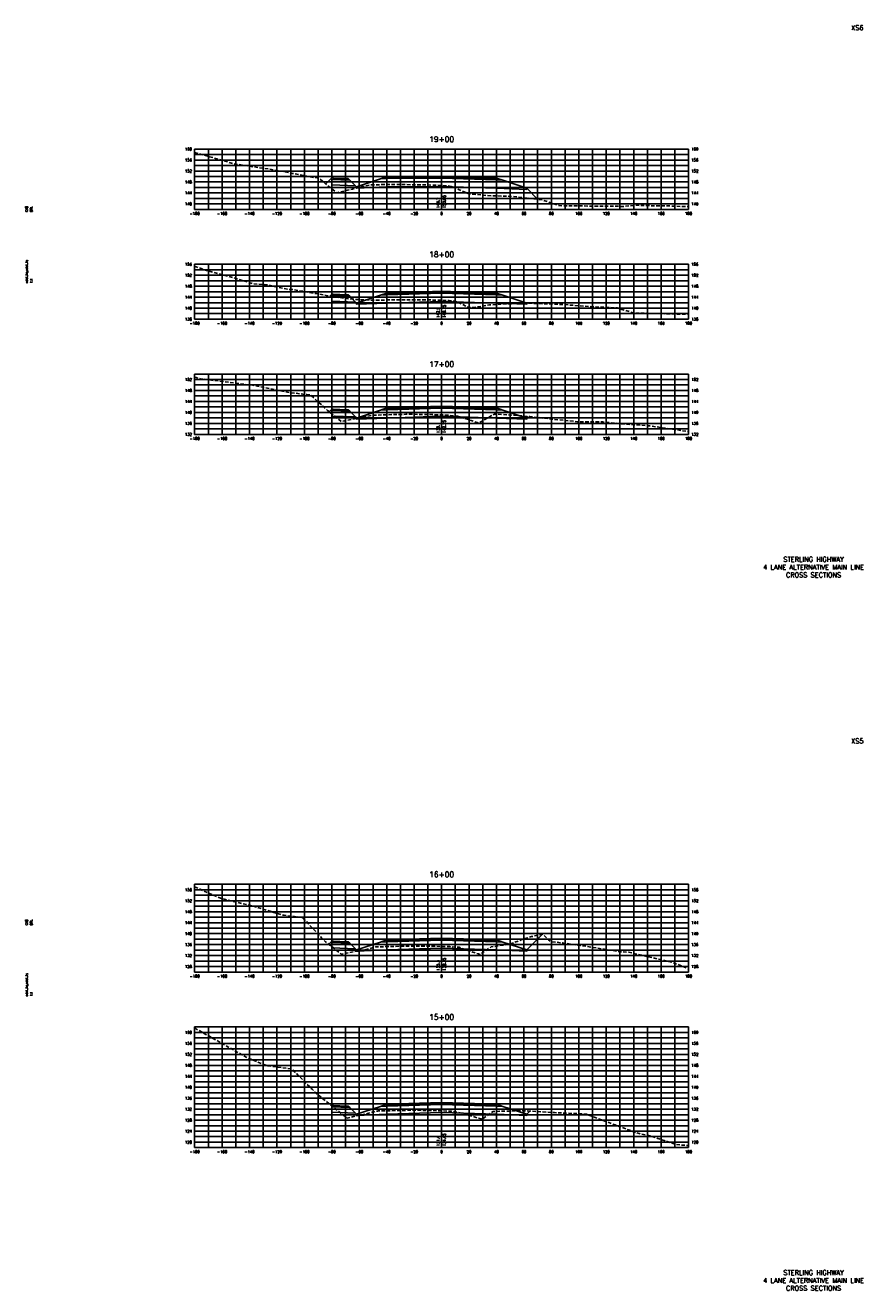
# Model space of a CAD drawing. Extents: x 37 to 9410, y 16 to 8218.
# Tile 10 of 110: x 37 to 647, y 2096 to 3018. Entities that reach past the tile are written whole.
import ezdxf
from ezdxf.enums import TextEntityAlignment as Align

# ---------------------------------------------------------------- set-up
doc = ezdxf.new("R2010")
doc.units = 0
doc.header["$LTSCALE"] = 20
doc.header["$MEASUREMENT"] = 0
doc.linetypes.add('HIDDEN_050%', pattern=[0.1875, 0.125, -0.0625])
for name, color, linetype in [('S-AT-TXT175', 6, 'Continuous'), ('S-AT-TXT80', 1, 'Continuous'), ('XDATUM', 3, 'Continuous'), ('XEG', 1, 'HIDDEN_050%'), ('XFG', 2, 'Continuous'), ('XGRID', 251, 'Continuous'), ('XGRIDT', 2, 'Continuous'), ('XREF-BORDER', 7, 'Continuous')]:
    doc.layers.add(name, color=color, linetype=linetype)
doc.styles.add('L100', font='simplex.shx', dxfattribs={"height": 2})
doc.styles.add('L175', font='ROMANSM.shx', dxfattribs={"height": 3.5})
doc.styles.add('L80', font='ROMANSM.shx', dxfattribs={"height": 1.6})

# ---------------------------------------------------------------- blocks, each defined once
blk = doc.blocks.new('03025_00_att1')
at = {"layer": 'S-AT-TXT175', "style": 'L175'}
for tag, p in [('NUM', (32.402, 20.822)), ('LINE1', (30.64, 1.444)), ('LINE2', (30.64, 1.161)), ('LINE3', (30.64, 0.877))]:
    blk.add_attdef(tag, text='', height=0.175, dxfattribs=at).set_placement(p, align=Align.CENTER)
at = {"layer": 'S-AT-TXT80', "style": 'L80'}
for tag, p in [('DESIGNED', (2.094, 14.201)), ('CHECKED', (2.265, 14.201)), ('DRAFTED', (2.436, 14.201)), ('PCTB', (2.094, 11.605)), ('PSCALE', (2.265, 11.605)), ('PVIEW', (2.436, 11.605))]:
    blk.add_attdef(tag, p, '', height=0.08, rotation=90, dxfattribs=at)

msp = doc.modelspace()

# ---------------------------------------------------------------- linework, layer by layer
at = {"layer": 'XDATUM', "flags": 128}
for points in [[(255.61, 2902.53), (260, 2906.93), (260, 2901.93), (277.21, 2901.24), (278, 2900.45), (278, 2899.56), (300, 2900.44), (340, 2900.77), (380, 2899.49), (402, 2898.61), (402, 2899.5), (410.16, 2891.33)], [(258.56, 2820.74), (260, 2822.18), (260, 2817.18), (277.21, 2816.49), (278, 2815.7), (278, 2814.81), (300, 2815.69), (340, 2816.97), (380, 2815.69), (402, 2814.81), (402, 2815.7), (402.13, 2815.56)], [(258.11, 2736.48), (260, 2738.38), (260, 2733.38), (277.21, 2732.69), (278, 2731.9), (278, 2731.01), (300, 2731.89), (340, 2733.17), (380, 2731.89), (402, 2731.01), (402, 2731.9), (403.19, 2733.09)], [(257.71, 2348.29), (260, 2350.58), (260, 2345.58), (277.21, 2344.89), (278, 2344.1), (278, 2343.21), (300, 2344.09), (340, 2345.37), (380, 2344.09), (402, 2343.21), (402, 2344.1), (413.52, 2355.61)], [(259.82, 2230.59), (260, 2230.78), (260, 2225.78), (277.21, 2225.09), (278, 2224.3), (278, 2223.41), (300, 2224.29), (340, 2225.57), (380, 2224.29), (402, 2223.41), (402, 2224.3), (404.41, 2226.7)]]:
    msp.add_lwpolyline(points, dxfattribs=at)
at = {"layer": 'XEG', "flags": 128}
for points in [[(160, 2925.56), (184.06, 2918.63), (188.16, 2917.27), (196.4, 2916.05), (203.65, 2914.97), (216.09, 2913.13), (231.21, 2910.3), (238.04, 2908.89), (250.55, 2906.72), (258.48, 2900.15), (263.59, 2896.19), (274.97, 2898.76), (282.06, 2900.69), (285.86, 2901.46), (287.91, 2901.94), (293.55, 2902), (296.74, 2902.07), (307.93, 2902.18), (314.14, 2902.1), (320.47, 2901.96), (332.05, 2901.77), (340, 2901.47), (340.32, 2901.46), (344.29, 2901.25), (345.74, 2901.01), (348.64, 2900.3), (355.63, 2897.17), (359.95, 2895.48), (373.07, 2894.06), (391.34, 2893.46), (404.91, 2892.01), (413.59, 2890.89), (424.97, 2887.06), (425.72, 2886.83), (429.49, 2886.64), (459.39, 2886.37), (472.83, 2886.2), (481.77, 2886.98), (501.45, 2886.53), (503.03, 2886.51), (505.13, 2886.55), (506.41, 2886.52), (520, 2886.02)], [(160, 2842.55), (169.64, 2839.17), (191.02, 2833.39), (202.45, 2829.85), (212.6, 2828.99), (212.74, 2828.98), (212.91, 2828.96), (213.02, 2828.94), (213.21, 2828.89), (227.48, 2825.84), (232.71, 2825.39), (238.35, 2824.44), (248.83, 2822.58), (255.76, 2821.36), (259.21, 2820.59), (269.05, 2819.33), (273.44, 2818.7), (278.18, 2818.35), (282.49, 2818.06), (283.95, 2818.02), (288.32, 2817.83), (292.38, 2817.87), (297.53, 2817.93), (312.06, 2818.15), (315.03, 2818.18), (329.13, 2818.01), (332.15, 2817.97), (336.05, 2817.89), (340, 2817.75), (342.93, 2817.63), (344.67, 2817.58), (345.45, 2817.51), (349.8, 2817.04), (352.37, 2816.03), (359.85, 2812.48), (361.38, 2812.43), (368.53, 2813.31), (374.86, 2814.38), (397.08, 2815.59), (402.96, 2815.56), (406.93, 2815.54), (429.12, 2814.63), (429.59, 2814.61), (429.69, 2814.6), (450.74, 2812.95), (467.99, 2812.25), (480.58, 2808.31), (498.23, 2808.19), (511.44, 2807.6), (520, 2807.78)], [(160, 2761.8), (161.13, 2761.44), (162.84, 2760.78), (164.12, 2760.54), (178.44, 2758.76), (202.23, 2755.82), (203.59, 2755.63), (227.74, 2750.7), (241.73, 2748.96), (244.45, 2748.72), (255.45, 2738.77), (256.77, 2737.5), (258.22, 2736.39), (266.86, 2729.35), (279.24, 2731.84), (281.23, 2732.34), (289.46, 2733.78), (290.57, 2733.99), (297.39, 2734.2), (298.47, 2734.24), (313.87, 2734.64), (316.1, 2734.68), (330.36, 2734.45), (332.41, 2734.43), (340, 2734.17), (343.14, 2734.06), (344.56, 2734.02), (351.37, 2733.22), (352.07, 2733.16), (353.5, 2732.7), (366.74, 2728.43), (368.02, 2728.84), (378.48, 2734.76), (384.41, 2734.53), (404.29, 2733), (410.57, 2732.28), (419.93, 2731.18), (439.02, 2729.25), (457.5, 2729.09), (466.43, 2728.21), (474.26, 2727.43), (482.43, 2726.85), (491.5, 2726.2), (520, 2722)], [(160, 2390.09), (178.78, 2381.77), (190.23, 2378.99), (202.91, 2375.96), (223.16, 2369.77), (223.4, 2369.67), (225.19, 2369.44), (238.66, 2367.74), (252.5, 2352.97), (254.09, 2351.31), (255.38, 2350.13), (266.89, 2341.05), (281.82, 2343.79), (283.42, 2344.09), (291.04, 2346.14), (291.77, 2346.3), (292.44, 2346.32), (299.08, 2346.56), (300.64, 2346.6), (316.61, 2347), (331.84, 2346.88), (333.27, 2346.87), (340, 2346.69), (344.76, 2346.56), (345.75, 2346.53), (352.29, 2346.14), (352.86, 2346.06), (366.8, 2341.18), (367.83, 2340.82), (376.08, 2346.3), (376.09, 2346.3), (376.13, 2346.31), (376.21, 2346.33), (390.31, 2348.48), (399.93, 2352.23), (405.58, 2353.83), (413.35, 2355.57), (413.7, 2355.66), (417.87, 2351.54), (419.46, 2350.23), (428.22, 2349.19), (441.15, 2347.4), (470.5, 2342.82), (476.36, 2342.4), (492.01, 2338.85), (508.92, 2334.87), (520, 2330.24)], [(160, 2287.23), (198.22, 2265.6), (198.67, 2265.39), (211.8, 2260.01), (212.12, 2259.88), (212.2, 2259.85), (213.39, 2259.68), (230.73, 2257.32), (245.65, 2242.56), (246.8, 2241.46), (249.1, 2239.16), (271.06, 2221.6), (284.79, 2224.59), (285.99, 2224.9), (292.61, 2226.57), (293.18, 2226.71), (293.69, 2226.72), (300.35, 2226.86), (316.58, 2227.26), (317.81, 2227.29), (333.17, 2226.99), (334.24, 2226.97), (340, 2226.79), (345.92, 2226.6), (346.57, 2226.59), (347, 2226.53), (354.68, 2225.22), (368.79, 2220.88), (369.44, 2220.65), (369.74, 2220.87), (377.67, 2226.36), (378.79, 2226.4), (401.4, 2226.88), (401.75, 2226.88), (401.77, 2226.88), (422.26, 2225.51), (445.07, 2224.48), (445.27, 2224.46), (445.53, 2224.37), (480.34, 2211.39), (484, 2210.29), (492.8, 2208.4), (511, 2202.23), (520, 2201.49)]]:
    msp.add_lwpolyline(points, dxfattribs=at)
at = {"layer": 'XFG', "flags": 128}
for points in [[(260, 2906.93), (260, 2906.93), (255.61, 2902.53)], [(260, 2906.93), (260, 2905.93), (273.04, 2905.41), (272, 2906.45), (271, 2906.49), (271, 2906.15), (261, 2906.55), (261, 2906.89), (260, 2906.93)], [(260, 2905.93), (260, 2901.93), (277.21, 2901.24), (273.04, 2905.41), (260, 2905.93)], [(261, 2906.89), (261, 2906.55), (271, 2906.15), (271, 2906.49), (261, 2906.89)], [(340, 2906.77), (300, 2906.44), (295.43, 2906.26), (278, 2900.45), (278, 2899.56), (300, 2900.44), (340, 2900.77)], [(340, 2907.11), (300, 2906.78), (300, 2907.78), (295.43, 2906.26), (300, 2906.44), (340, 2906.77)], [(340, 2908.11), (300, 2907.78), (300, 2907.44), (340, 2907.77)], [(340, 2907.77), (300, 2907.44), (300, 2906.78), (340, 2907.11)], [(340, 2908.11), (380, 2906.83), (380, 2906.49), (340, 2907.77)], [(340, 2907.77), (380, 2906.49), (380, 2905.83), (340, 2907.11)], [(340, 2907.11), (380, 2905.83), (380, 2906.83), (384.57, 2905.31), (380, 2905.49), (340, 2906.77)], [(340, 2906.77), (380, 2905.49), (384.57, 2905.31), (402, 2899.5), (402, 2898.61), (380, 2899.49), (340, 2900.77)], [(278, 2900.45), (277.21, 2901.24)], [(402, 2899.5), (402, 2899.5), (410.16, 2891.33)], [(340, 2822.97), (300, 2821.69), (295.43, 2821.51), (278, 2815.7), (278, 2814.81), (300, 2815.69), (340, 2816.97)], [(340, 2823.31), (300, 2822.03), (300, 2823.03), (295.43, 2821.51), (300, 2821.69), (340, 2822.97)], [(340, 2824.31), (300, 2823.03), (300, 2822.69), (340, 2823.97)], [(340, 2823.97), (300, 2822.69), (300, 2822.03), (340, 2823.31)], [(340, 2824.31), (380, 2823.03), (380, 2822.69), (340, 2823.97)], [(340, 2823.97), (380, 2822.69), (380, 2822.03), (340, 2823.31)], [(340, 2823.31), (380, 2822.03), (380, 2823.03), (384.57, 2821.51), (380, 2821.69), (340, 2822.97)], [(340, 2822.97), (380, 2821.69), (384.57, 2821.51), (402, 2815.7), (402, 2814.81), (380, 2815.69), (340, 2816.97)], [(260, 2822.18), (260, 2822.18), (258.56, 2820.74)], [(260, 2822.18), (260, 2821.18), (273.04, 2820.65), (272, 2821.7), (271, 2821.74), (271, 2821.4), (261, 2821.8), (261, 2822.14), (260, 2822.18)], [(260, 2821.18), (260, 2817.18), (277.21, 2816.49), (273.04, 2820.65), (260, 2821.18)], [(261, 2822.14), (261, 2821.8), (271, 2821.4), (271, 2821.74), (261, 2822.14)], [(278, 2815.7), (277.21, 2816.49)], [(402, 2815.7), (402, 2815.7), (402.13, 2815.56)], [(340, 2740.51), (300, 2739.23), (300, 2738.89), (340, 2740.17)], [(340, 2740.17), (300, 2738.89), (300, 2738.23), (340, 2739.51)], [(340, 2740.51), (380, 2739.23), (380, 2738.89), (340, 2740.17)], [(340, 2740.17), (380, 2738.89), (380, 2738.23), (340, 2739.51)], [(260, 2738.38), (260, 2738.38), (258.11, 2736.48)], [(260, 2738.38), (260, 2737.38), (273.04, 2736.85), (272, 2737.9), (271, 2737.94), (271, 2737.6), (261, 2738), (261, 2738.34), (260, 2738.38)], [(260, 2737.38), (260, 2733.38), (277.21, 2732.69), (273.04, 2736.85), (260, 2737.38)], [(261, 2738.34), (261, 2738), (271, 2737.6), (271, 2737.94), (261, 2738.34)], [(278, 2731.9), (277.21, 2732.69)], [(340, 2739.17), (300, 2737.89), (295.43, 2737.71), (278, 2731.9), (278, 2731.01), (300, 2731.89), (340, 2733.17)], [(340, 2739.51), (300, 2738.23), (300, 2739.23), (295.43, 2737.71), (300, 2737.89), (340, 2739.17)], [(340, 2739.51), (380, 2738.23), (380, 2739.23), (384.57, 2737.71), (380, 2737.89), (340, 2739.17)], [(340, 2739.17), (380, 2737.89), (384.57, 2737.71), (402, 2731.9), (402, 2731.01), (380, 2731.89), (340, 2733.17)], [(402, 2731.9), (402, 2731.9), (403.19, 2733.09)], [(340, 2352.71), (300, 2351.43), (300, 2351.09), (340, 2352.37)], [(340, 2352.71), (380, 2351.43), (380, 2351.09), (340, 2352.37)], [(402, 2344.1), (402, 2344.1), (413.52, 2355.61)], [(260, 2350.58), (260, 2350.58), (257.71, 2348.29)], [(260, 2350.58), (260, 2349.58), (273.04, 2349.05), (272, 2350.1), (271, 2350.14), (271, 2349.8), (261, 2350.2), (261, 2350.54), (260, 2350.58)], [(260, 2349.58), (260, 2345.58), (277.21, 2344.89), (273.04, 2349.05), (260, 2349.58)], [(261, 2350.54), (261, 2350.2), (271, 2349.8), (271, 2350.14), (261, 2350.54)], [(278, 2344.1), (277.21, 2344.89)], [(340, 2351.37), (300, 2350.09), (295.43, 2349.91), (278, 2344.1), (278, 2343.21), (300, 2344.09), (340, 2345.37)], [(340, 2351.71), (300, 2350.43), (300, 2351.43), (295.43, 2349.91), (300, 2350.09), (340, 2351.37)], [(340, 2352.37), (300, 2351.09), (300, 2350.43), (340, 2351.71)], [(340, 2352.37), (380, 2351.09), (380, 2350.43), (340, 2351.71)], [(340, 2351.71), (380, 2350.43), (380, 2351.43), (384.57, 2349.91), (380, 2350.09), (340, 2351.37)], [(340, 2351.37), (380, 2350.09), (384.57, 2349.91), (402, 2344.1), (402, 2343.21), (380, 2344.09), (340, 2345.37)], [(340, 2232.91), (300, 2231.63), (300, 2231.29), (340, 2232.57)], [(340, 2232.57), (300, 2231.29), (300, 2230.63), (340, 2231.91)], [(340, 2232.91), (380, 2231.63), (380, 2231.29), (340, 2232.57)], [(340, 2232.57), (380, 2231.29), (380, 2230.63), (340, 2231.91)], [(260, 2230.78), (260, 2230.78), (259.82, 2230.59)], [(260, 2230.78), (260, 2229.78), (273.04, 2229.25), (272, 2230.3), (271, 2230.34), (271, 2230), (261, 2230.4), (261, 2230.74), (260, 2230.78)], [(260, 2229.78), (260, 2225.78), (277.21, 2225.09), (273.04, 2229.25), (260, 2229.78)], [(261, 2230.74), (261, 2230.4), (271, 2230), (271, 2230.34), (261, 2230.74)], [(278, 2224.3), (277.21, 2225.09)], [(340, 2231.57), (300, 2230.29), (295.43, 2230.11), (278, 2224.3), (278, 2223.41), (300, 2224.29), (340, 2225.57)], [(340, 2231.91), (300, 2230.63), (300, 2231.63), (295.43, 2230.11), (300, 2230.29), (340, 2231.57)], [(340, 2231.91), (380, 2230.63), (380, 2231.63), (384.57, 2230.11), (380, 2230.29), (340, 2231.57)], [(340, 2231.57), (380, 2230.29), (384.57, 2230.11), (402, 2224.3), (402, 2223.41), (380, 2224.29), (340, 2225.57)], [(402, 2224.3), (402, 2224.3), (404.41, 2226.7)]]:
    msp.add_lwpolyline(points, dxfattribs=at)
at = {"layer": 'XGRID'}
for p, q in [((160, 2884), (160, 2928)), ((160, 2928), (520, 2928)), ((170, 2884), (170, 2928)), ((180, 2884), (180, 2928)), ((190, 2884), (190, 2928)), ((200, 2884), (200, 2928)), ((210, 2884), (210, 2928)), ((220, 2884), (220, 2928)), ((230, 2884), (230, 2928)), ((240, 2884), (240, 2928)), ((250, 2884), (250, 2928)), ((260, 2884), (260, 2928)), ((270, 2884), (270, 2928)), ((280, 2884), (280, 2928)), ((290, 2884), (290, 2928)), ((300, 2884), (300, 2928)), ((310, 2884), (310, 2928)), ((320, 2884), (320, 2928)), ((330, 2884), (330, 2928)), ((340, 2884), (340, 2928)), ((350, 2884), (350, 2928)), ((360, 2884), (360, 2928)), ((370, 2884), (370, 2928)), ((380, 2884), (380, 2928)), ((390, 2884), (390, 2928)), ((400, 2884), (400, 2928)), ((410, 2884), (410, 2928)), ((420, 2884), (420, 2928)), ((430, 2884), (430, 2928)), ((440, 2884), (440, 2928)), ((450, 2884), (450, 2928)), ((460, 2884), (460, 2928)), ((470, 2884), (470, 2928)), ((480, 2884), (480, 2928)), ((490, 2884), (490, 2928)), ((500, 2884), (500, 2928)), ((510, 2884), (510, 2928)), ((520, 2884), (520, 2928)), ((160, 2924), (520, 2924)), ((160, 2920), (520, 2920)), ((160, 2916), (520, 2916)), ((160, 2912), (520, 2912)), ((160, 2908), (520, 2908)), ((160, 2904), (520, 2904)), ((160, 2900), (520, 2900)), ((160, 2896), (520, 2896)), ((160, 2892), (520, 2892)), ((160, 2888), (520, 2888)), ((160, 2884), (520, 2884)), ((160, 2804), (160, 2844)), ((160, 2844), (520, 2844)), ((170, 2804), (170, 2844)), ((180, 2804), (180, 2844)), ((190, 2804), (190, 2844)), ((200, 2804), (200, 2844)), ((210, 2804), (210, 2844)), ((220, 2804), (220, 2844)), ((230, 2804), (230, 2844)), ((240, 2804), (240, 2844)), ((250, 2804), (250, 2844)), ((260, 2804), (260, 2844)), ((270, 2804), (270, 2844)), ((280, 2804), (280, 2844)), ((290, 2804), (290, 2844)), ((300, 2804), (300, 2844)), ((310, 2804), (310, 2844)), ((320, 2804), (320, 2844)), ((330, 2804), (330, 2844)), ((340, 2804), (340, 2844)), ((350, 2804), (350, 2844)), ((360, 2804), (360, 2844)), ((370, 2804), (370, 2844)), ((380, 2804), (380, 2844)), ((390, 2804), (390, 2844)), ((400, 2804), (400, 2844)), ((410, 2804), (410, 2844)), ((420, 2804), (420, 2844)), ((430, 2804), (430, 2844)), ((440, 2804), (440, 2844)), ((450, 2804), (450, 2844)), ((460, 2804), (460, 2844)), ((470, 2804), (470, 2844)), ((480, 2804), (480, 2844)), ((490, 2804), (490, 2844)), ((500, 2804), (500, 2844)), ((510, 2804), (510, 2844)), ((520, 2804), (520, 2844)), ((160, 2840), (520, 2840)), ((160, 2836), (520, 2836)), ((160, 2832), (520, 2832)), ((160, 2828), (520, 2828)), ((160, 2824), (520, 2824)), ((160, 2820), (520, 2820)), ((160, 2816), (520, 2816)), ((160, 2812), (520, 2812)), ((160, 2808), (520, 2808)), ((160, 2804), (520, 2804)), ((160, 2720), (160, 2764)), ((160, 2764), (520, 2764)), ((160, 2760), (520, 2760)), ((170, 2720), (170, 2764)), ((180, 2720), (180, 2764)), ((190, 2720), (190, 2764)), ((200, 2720), (200, 2764)), ((210, 2720), (210, 2764)), ((220, 2720), (220, 2764)), ((230, 2720), (230, 2764)), ((240, 2720), (240, 2764)), ((250, 2720), (250, 2764)), ((260, 2720), (260, 2764)), ((270, 2720), (270, 2764)), ((280, 2720), (280, 2764)), ((290, 2720), (290, 2764)), ((300, 2720), (300, 2764)), ((310, 2720), (310, 2764)), ((320, 2720), (320, 2764)), ((330, 2720), (330, 2764)), ((340, 2720), (340, 2764)), ((350, 2720), (350, 2764)), ((360, 2720), (360, 2764)), ((370, 2720), (370, 2764)), ((380, 2720), (380, 2764)), ((390, 2720), (390, 2764)), ((400, 2720), (400, 2764)), ((410, 2720), (410, 2764)), ((420, 2720), (420, 2764)), ((430, 2720), (430, 2764)), ((440, 2720), (440, 2764)), ((450, 2720), (450, 2764)), ((460, 2720), (460, 2764)), ((470, 2720), (470, 2764)), ((480, 2720), (480, 2764)), ((490, 2720), (490, 2764)), ((500, 2720), (500, 2764)), ((510, 2720), (510, 2764)), ((520, 2720), (520, 2764)), ((160, 2756), (520, 2756)), ((160, 2752), (520, 2752)), ((160, 2748), (520, 2748)), ((160, 2744), (520, 2744)), ((160, 2740), (520, 2740)), ((160, 2736), (520, 2736)), ((160, 2732), (520, 2732)), ((160, 2728), (520, 2728)), ((160, 2724), (520, 2724)), ((160, 2720), (520, 2720)), ((160, 2328), (160, 2392)), ((160, 2392), (520, 2392)), ((170, 2328), (170, 2392)), ((180, 2328), (180, 2392)), ((190, 2328), (190, 2392)), ((200, 2328), (200, 2392)), ((210, 2328), (210, 2392)), ((220, 2328), (220, 2392)), ((230, 2328), (230, 2392)), ((240, 2328), (240, 2392)), ((250, 2328), (250, 2392)), ((260, 2328), (260, 2392)), ((270, 2328), (270, 2392)), ((280, 2328), (280, 2392)), ((290, 2328), (290, 2392)), ((300, 2328), (300, 2392)), ((310, 2328), (310, 2392)), ((320, 2328), (320, 2392)), ((330, 2328), (330, 2392)), ((340, 2328), (340, 2392)), ((350, 2328), (350, 2392)), ((360, 2328), (360, 2392)), ((370, 2328), (370, 2392)), ((380, 2328), (380, 2392)), ((390, 2328), (390, 2392)), ((400, 2328), (400, 2392)), ((410, 2328), (410, 2392)), ((420, 2328), (420, 2392)), ((430, 2328), (430, 2392)), ((440, 2328), (440, 2392)), ((450, 2328), (450, 2392)), ((460, 2328), (460, 2392)), ((470, 2328), (470, 2392)), ((480, 2328), (480, 2392)), ((490, 2328), (490, 2392)), ((500, 2328), (500, 2392)), ((510, 2328), (510, 2392)), ((520, 2328), (520, 2392)), ((160, 2388), (520, 2388)), ((160, 2384), (520, 2384)), ((160, 2380), (520, 2380)), ((160, 2376), (520, 2376)), ((160, 2372), (520, 2372)), ((160, 2368), (520, 2368)), ((160, 2364), (520, 2364)), ((160, 2360), (520, 2360)), ((160, 2356), (520, 2356)), ((160, 2352), (520, 2352)), ((160, 2348), (520, 2348)), ((160, 2344), (520, 2344)), ((160, 2340), (520, 2340)), ((160, 2336), (520, 2336)), ((160, 2332), (520, 2332)), ((160, 2328), (520, 2328)), ((160, 2200), (160, 2288)), ((160, 2288), (520, 2288)), ((170, 2200), (170, 2288)), ((180, 2200), (180, 2288)), ((190, 2200), (190, 2288)), ((200, 2200), (200, 2288)), ((210, 2200), (210, 2288)), ((220, 2200), (220, 2288)), ((230, 2200), (230, 2288)), ((240, 2200), (240, 2288)), ((250, 2200), (250, 2288)), ((260, 2200), (260, 2288)), ((270, 2200), (270, 2288)), ((280, 2200), (280, 2288)), ((290, 2200), (290, 2288)), ((300, 2200), (300, 2288)), ((310, 2200), (310, 2288)), ((320, 2200), (320, 2288)), ((330, 2200), (330, 2288)), ((340, 2200), (340, 2288)), ((350, 2200), (350, 2288)), ((360, 2200), (360, 2288)), ((370, 2200), (370, 2288)), ((380, 2200), (380, 2288)), ((390, 2200), (390, 2288)), ((400, 2200), (400, 2288)), ((410, 2200), (410, 2288)), ((420, 2200), (420, 2288)), ((430, 2200), (430, 2288)), ((440, 2200), (440, 2288)), ((450, 2200), (450, 2288)), ((460, 2200), (460, 2288)), ((470, 2200), (470, 2288)), ((480, 2200), (480, 2288)), ((490, 2200), (490, 2288)), ((500, 2200), (500, 2288)), ((510, 2200), (510, 2288)), ((520, 2200), (520, 2288)), ((160, 2284), (520, 2284)), ((160, 2280), (520, 2280)), ((160, 2276), (520, 2276)), ((160, 2272), (520, 2272)), ((160, 2268), (520, 2268)), ((160, 2264), (520, 2264)), ((160, 2260), (520, 2260)), ((160, 2256), (520, 2256)), ((160, 2252), (520, 2252)), ((160, 2248), (520, 2248)), ((160, 2244), (520, 2244)), ((160, 2240), (520, 2240)), ((160, 2236), (520, 2236)), ((160, 2232), (520, 2232)), ((160, 2228), (520, 2228)), ((160, 2224), (520, 2224)), ((160, 2220), (520, 2220)), ((160, 2216), (520, 2216)), ((160, 2212), (520, 2212)), ((160, 2208), (520, 2208)), ((160, 2204), (520, 2204)), ((160, 2200), (520, 2200))]:
    msp.add_line(p, q, dxfattribs=at)

# ---------------------------------------------------------------- block references
at = {"layer": 'XREF-BORDER'}
ref = msp.add_blockref('03025_00_att1', (-3.55, 2598.23), dxfattribs=dict(at, xscale=20, yscale=20, zscale=20))
ref.add_attrib('LINE1', 'STERLING HIGHWAY', dxfattribs={"layer": 'S-AT-TXT175', "height": 3.5, "style": 'L175'}).set_placement((611.07, 2627.1), align=Align.CENTER)
ref.add_attrib('LINE2', '4 LANE ALTERNATIVE MAIN LINE', dxfattribs={"layer": 'S-AT-TXT175', "height": 3.5, "style": 'L175'}).set_placement((611.07, 2621.44), align=Align.CENTER)
ref.add_attrib('LINE3', 'CROSS SECTIONS', dxfattribs={"layer": 'S-AT-TXT175', "height": 3.5, "style": 'L175'}).set_placement((611.07, 2615.77), align=Align.CENTER)
ref.add_attrib('NUM', 'XS6', dxfattribs={"layer": 'S-AT-TXT175', "height": 3.5, "style": 'L175'}).set_placement((643, 3014.66), align=Align.CENTER)
ref.add_attrib('DESIGNED', 'CAB', (38.34, 2882.25), dxfattribs={"layer": 'S-AT-TXT80', "height": 1.6, "rotation": 90, "style": 'L80'})
ref.add_attrib('CHECKED', 'DRL', (41.75, 2882.25), dxfattribs={"layer": 'S-AT-TXT80', "height": 1.6, "rotation": 90, "style": 'L80'})
ref.add_attrib('PCTB', 'adot_hs,adot_fs', (38.34, 2830.32), dxfattribs={"layer": 'S-AT-TXT80', "height": 1.6, "rotation": 90, "style": 'L80'})
ref.add_attrib('PSCALE', '1:1', (41.75, 2830.32), dxfattribs={"layer": 'S-AT-TXT80', "height": 1.6, "rotation": 90, "style": 'L80'})
ref = msp.add_blockref('03025_00_att1', (-3.55, 2078.23), dxfattribs=dict(at, xscale=20, yscale=20, zscale=20))
ref.add_attrib('LINE1', 'STERLING HIGHWAY', dxfattribs={"layer": 'S-AT-TXT175', "height": 3.5, "style": 'L175'}).set_placement((611.07, 2107.1), align=Align.CENTER)
ref.add_attrib('LINE2', '4 LANE ALTERNATIVE MAIN LINE', dxfattribs={"layer": 'S-AT-TXT175', "height": 3.5, "style": 'L175'}).set_placement((611.07, 2101.44), align=Align.CENTER)
ref.add_attrib('LINE3', 'CROSS SECTIONS', dxfattribs={"layer": 'S-AT-TXT175', "height": 3.5, "style": 'L175'}).set_placement((611.07, 2095.77), align=Align.CENTER)
ref.add_attrib('NUM', 'XS5', dxfattribs={"layer": 'S-AT-TXT175', "height": 3.5, "style": 'L175'}).set_placement((643, 2494.66), align=Align.CENTER)
ref.add_attrib('DESIGNED', 'CAB', (38.34, 2362.25), dxfattribs={"layer": 'S-AT-TXT80', "height": 1.6, "rotation": 90, "style": 'L80'})
ref.add_attrib('CHECKED', 'DRL', (41.75, 2362.25), dxfattribs={"layer": 'S-AT-TXT80', "height": 1.6, "rotation": 90, "style": 'L80'})
ref.add_attrib('PCTB', 'adot_hs,adot_fs', (38.34, 2310.32), dxfattribs={"layer": 'S-AT-TXT80', "height": 1.6, "rotation": 90, "style": 'L80'})
ref.add_attrib('PSCALE', '1:1', (41.75, 2310.32), dxfattribs={"layer": 'S-AT-TXT80', "height": 1.6, "rotation": 90, "style": 'L80'})

# ---------------------------------------------------------------- texts
at = {"layer": 'XGRIDT', "style": 'L100'}
for s, p in [('19+00', (340, 2932)), ('18+00', (340, 2848)), ('17+00', (340, 2768)), ('16+00', (340, 2396)), ('15+00', (340, 2292))]:
    msp.add_text(s, height=4, dxfattribs=at).set_placement(p, align=Align.BOTTOM_CENTER)
for s, p in [('160', (158, 2928)), ('156', (158, 2920)), ('152', (158, 2912)), ('148', (158, 2904)), ('144', (158, 2896)), ('140', (158, 2888)), ('156', (158, 2844)), ('152', (158, 2836)), ('148', (158, 2828)), ('144', (158, 2820)), ('140', (158, 2812)), ('136', (158, 2804)), ('152', (158, 2760)), ('148', (158, 2752)), ('144', (158, 2744)), ('140', (158, 2736)), ('136', (158, 2728)), ('132', (158, 2720)), ('156', (158, 2388)), ('152', (158, 2380)), ('148', (158, 2372)), ('144', (158, 2364)), ('140', (158, 2356)), ('136', (158, 2348)), ('132', (158, 2340)), ('128', (158, 2332)), ('160', (158, 2284)), ('156', (158, 2276)), ('152', (158, 2268)), ('148', (158, 2260)), ('144', (158, 2252)), ('140', (158, 2244)), ('136', (158, 2236)), ('132', (158, 2228)), ('128', (158, 2220)), ('124', (158, 2212)), ('120', (158, 2204))]:
    msp.add_text(s, height=2, dxfattribs=at).set_placement(p, align=Align.MIDDLE_RIGHT)
for s, p in [('160', (522, 2928)), ('156', (522, 2920)), ('152', (522, 2912)), ('148', (522, 2904)), ('144', (522, 2896)), ('140', (522, 2888)), ('156', (522, 2844)), ('152', (522, 2836)), ('148', (522, 2828)), ('144', (522, 2820)), ('140', (522, 2812)), ('136', (522, 2804)), ('152', (522, 2760)), ('148', (522, 2752)), ('144', (522, 2744)), ('140', (522, 2736)), ('136', (522, 2728)), ('132', (522, 2720)), ('156', (522, 2388)), ('152', (522, 2380)), ('148', (522, 2372)), ('144', (522, 2364)), ('140', (522, 2356)), ('136', (522, 2348)), ('132', (522, 2340)), ('128', (522, 2332)), ('160', (522, 2284)), ('156', (522, 2276)), ('152', (522, 2268)), ('148', (522, 2260)), ('144', (522, 2252)), ('140', (522, 2244)), ('136', (522, 2236)), ('132', (522, 2228)), ('128', (522, 2220)), ('124', (522, 2212)), ('120', (522, 2204))]:
    msp.add_text(s, height=2, dxfattribs=at).set_placement(p, align=Align.MIDDLE_LEFT)
for s, p in [('146.7', (339, 2885)), ('142.9', (339, 2805)), ('139.1', (339, 2721)), ('135.3', (339, 2329)), ('131.4', (339, 2201))]:
    msp.add_text(s, height=2, rotation=90, dxfattribs=at).set_placement(p, align=Align.BOTTOM_LEFT)
for s, p in [('150.05', (341, 2885)), ('146.15', (341, 2805)), ('142.25', (341, 2721)), ('138.35', (341, 2329)), ('134.45', (341, 2201))]:
    msp.add_text(s, height=2, rotation=90, dxfattribs=at).set_placement(p, align=Align.TOP_LEFT)
for s, p in [('-180', (160, 2882)), ('-160', (180, 2882)), ('-140', (200, 2882)), ('-120', (220, 2882)), ('-100', (240, 2882)), ('-80', (260, 2882)), ('-60', (280, 2882)), ('-40', (300, 2882)), ('-20', (320, 2882)), ('0', (340, 2882)), ('20', (360, 2882)), ('40', (380, 2882)), ('60', (400, 2882)), ('80', (420, 2882)), ('100', (440, 2882)), ('120', (460, 2882)), ('140', (480, 2882)), ('160', (500, 2882)), ('180', (520, 2882)), ('-180', (160, 2802)), ('-160', (180, 2802)), ('-140', (200, 2802)), ('-120', (220, 2802)), ('-100', (240, 2802)), ('-80', (260, 2802)), ('-60', (280, 2802)), ('-40', (300, 2802)), ('-20', (320, 2802)), ('0', (340, 2802)), ('20', (360, 2802)), ('40', (380, 2802)), ('60', (400, 2802)), ('80', (420, 2802)), ('100', (440, 2802)), ('120', (460, 2802)), ('140', (480, 2802)), ('160', (500, 2802)), ('180', (520, 2802)), ('-180', (160, 2718)), ('-160', (180, 2718)), ('-140', (200, 2718)), ('-120', (220, 2718)), ('-100', (240, 2718)), ('-80', (260, 2718)), ('-60', (280, 2718)), ('-40', (300, 2718)), ('-20', (320, 2718)), ('0', (340, 2718)), ('20', (360, 2718)), ('40', (380, 2718)), ('60', (400, 2718)), ('80', (420, 2718)), ('100', (440, 2718)), ('120', (460, 2718)), ('140', (480, 2718)), ('160', (500, 2718)), ('180', (520, 2718)), ('-180', (160, 2326)), ('-160', (180, 2326)), ('-140', (200, 2326)), ('-120', (220, 2326)), ('-100', (240, 2326)), ('-80', (260, 2326)), ('-60', (280, 2326)), ('-40', (300, 2326)), ('-20', (320, 2326)), ('0', (340, 2326)), ('20', (360, 2326)), ('40', (380, 2326)), ('60', (400, 2326)), ('80', (420, 2326)), ('100', (440, 2326)), ('120', (460, 2326)), ('140', (480, 2326)), ('160', (500, 2326)), ('180', (520, 2326)), ('-180', (160, 2198)), ('-160', (180, 2198)), ('-140', (200, 2198)), ('-120', (220, 2198)), ('-100', (240, 2198)), ('-80', (260, 2198)), ('-60', (280, 2198)), ('-40', (300, 2198)), ('-20', (320, 2198)), ('0', (340, 2198)), ('20', (360, 2198)), ('40', (380, 2198)), ('60', (400, 2198)), ('80', (420, 2198)), ('100', (440, 2198)), ('120', (460, 2198)), ('140', (480, 2198)), ('160', (500, 2198)), ('180', (520, 2198))]:
    msp.add_text(s, height=2, dxfattribs=at).set_placement(p, align=Align.TOP_CENTER)

doc.saveas('drawing.dxf')
